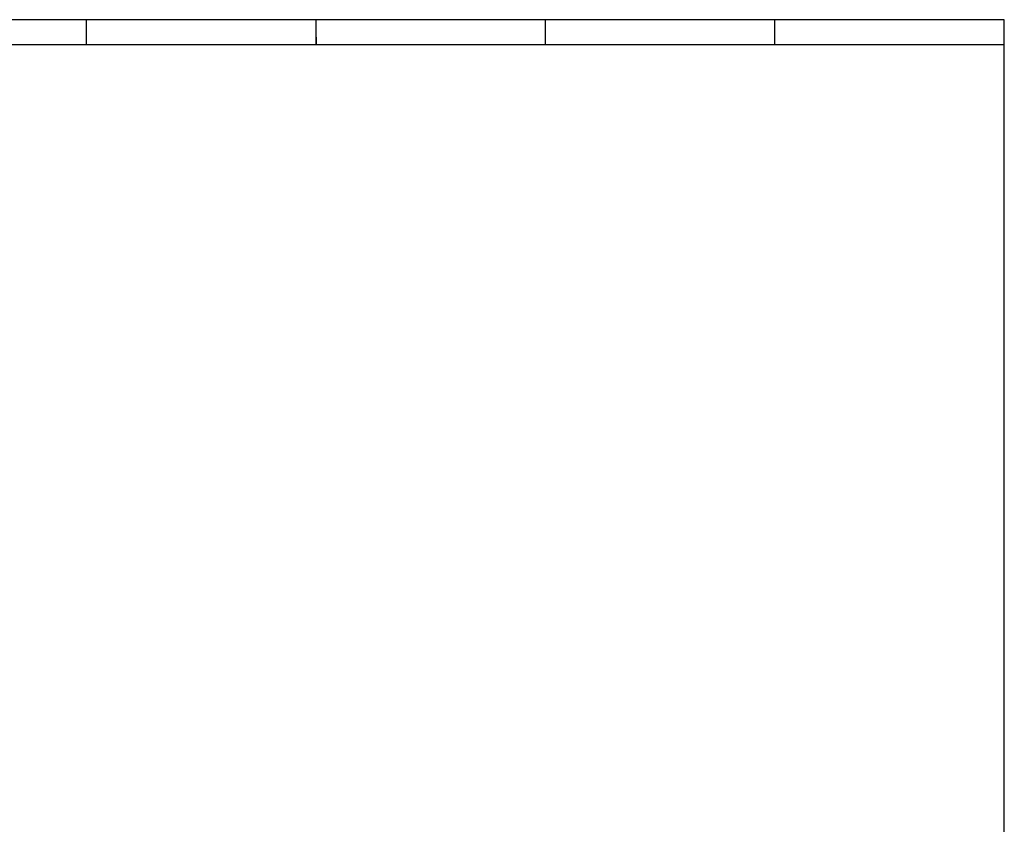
# Model space of a CAD drawing. Header units: millimetres. Extents: x 7 to 819, y 6 to 587.
# Tile 23 of 23: x 628 to 819, y 431 to 587. Entities that reach past the tile are written whole.
import ezdxf

# ---------------------------------------------------------------- set-up
doc = ezdxf.new("R2010")
doc.units = ezdxf.units.MM
doc.layers.add('Default', color=7, linetype='Continuous')

msp = doc.modelspace()

# ---------------------------------------------------------------- linework, layer by layer
at = {"layer": 'Default', "color": 7, "linetype": 'Continuous'}
for p, q in [((819.1001, 586.6698), (6.7081, 586.6698)), ((641.1001, 581.8093), (641.1001, 586.6698)), ((685.6001, 581.8093), (685.6001, 586.6698)), ((730.1001, 581.8093), (730.1001, 586.6698)), ((774.6001, 581.8093), (774.6001, 586.6698)), ((819.1001, 14.6698), (819.1001, 586.6698)), ((685.6001, 583.3022), (685.6001, 581.8093)), ((819.1001, 581.8093), (10.9778, 581.8093))]:
    msp.add_line(p, q, dxfattribs=at)

doc.saveas('drawing.dxf')
